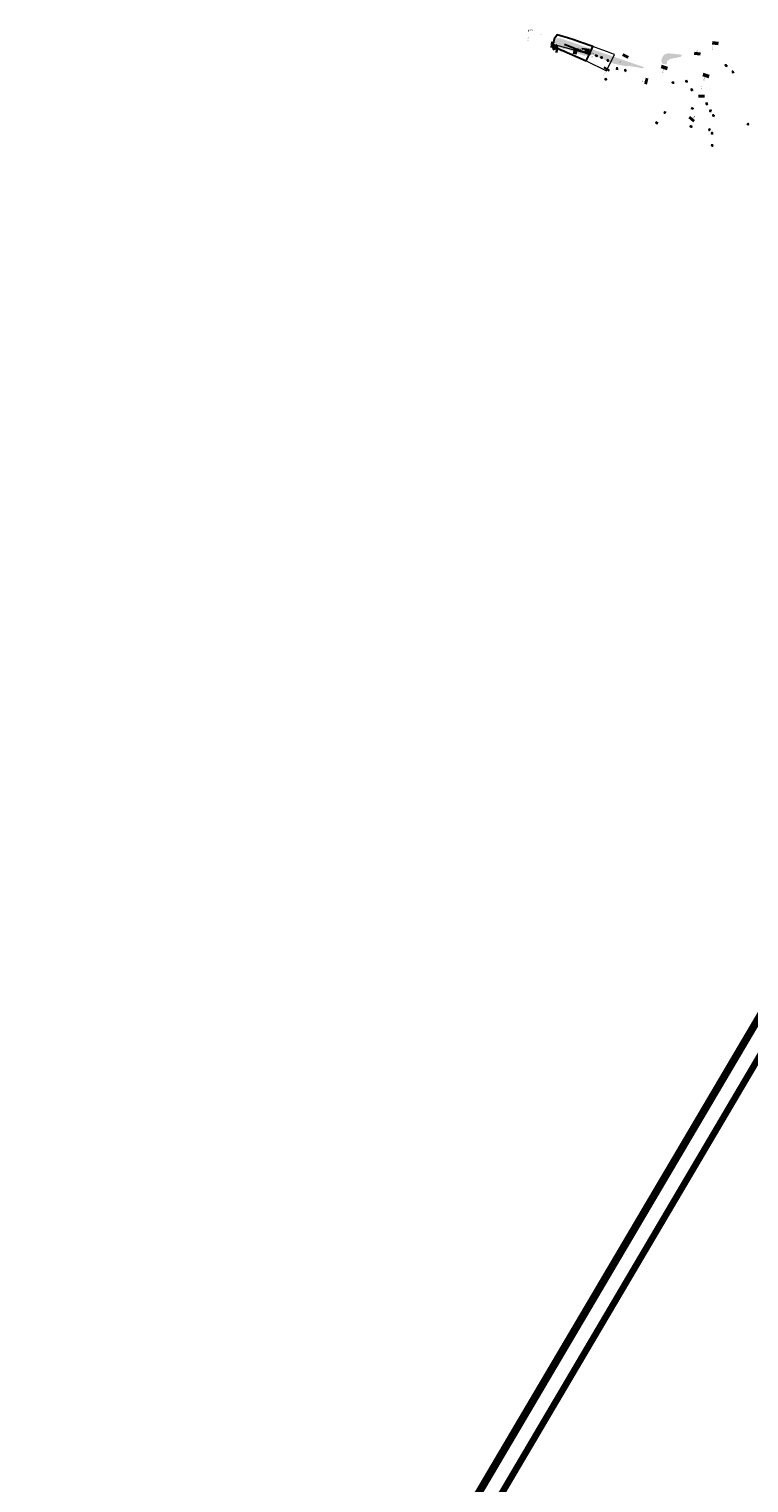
# Model space of a CAD drawing. Extents: x 1160024 to 2574774, y 200346 to 1150377.
# Tile 10 of 118: x 2475139 to 2479896, y 357130 to 366746. Entities that reach past the tile are written whole.
import ezdxf
from ezdxf.enums import TextEntityAlignment as Align

# ---------------------------------------------------------------- set-up
doc = ezdxf.new("R2010")
doc.units = 0
doc.header["$MEASUREMENT"] = 0
doc.linetypes.add('DGN Style 2', pattern=[29.296317, 17.57779, -11.718527])
for name, color, linetype, lineweight in [('Exist Earthen Structure Ditch Cogo Point CELL', 5, 'Continuous', 13), ('Exist Plan Preparation Drainage Arrows Symbol CELL', 5, 'Continuous', 30), ('Exist Plan Preparation Drainage Notes Label', 31, 'Continuous', 30), ('Exist Plan Preparation Watershed Blue', 5, 'Continuous', 30), ('Exist Structure Minor Catch Basin Text', 30, 'Continuous', 13), ('Exist Structure Minor Drop Inlet', 30, 'Continuous', 13), ('Exist Structure Minor Junction Box', 30, 'Continuous', 13), ('Exist Structure Minor Pipes RCP 15 Inch', 30, 'Continuous', 0), ('Exist Structure Minor Pipes RCP 18 Inch', 30, 'Continuous', 0), ('Prop Drainage Structure Box Number Symbol CELL', 9, 'Continuous', 30), ('Prop Drainage Structure Drop Inlet Adjust CELL', 7, 'Continuous', 30), ('Prop Drainage Structure Drop Inlet Adjust Label', 9, 'Continuous', 30), ('Prop Drainage Structure Plot Symbol 20 Scale', 9, 'DGN Style 2', 13), ('Prop Drainage Structure Plot Symbol 50 Scale', 9, 'DGN Style 2', 13), ('Prop Drainage Structure Retain Label', 9, 'Continuous', 30), ('Prop Earthen Structure Ditch Flow Line', 6, 'Rdy Ditch Special Prp', 30), ('Prop Earthen Structure False Cut Ditch Detail CELL', 9, 'Continuous', 30), ('Typical Terminator CELL', 7, 'Continuous', 0)]:
    doc.layers.add(name, color=color, linetype=linetype, lineweight=lineweight)
for name, color, linetype, lineweight, plot in [('Scratch_Level_5', 6, 'Continuous', 0, False), ('Scratch_Level_6', 30, 'Continuous', 0, False), ('Scratch_Level_7', 9, 'Continuous', 0, False)]:
    doc.layers.add(name, color=color, linetype=linetype, lineweight=lineweight, plot=plot)
doc.styles.add('Style-font001', font='font001.shx')
doc.styles.add('Style-GEOMETRICFUTURA_211_M_L', font='GEOMETRICFUTURA_211_M_L.shx')
doc.linetypes.add('Rdy Ditch Special Prp', pattern='A,0.55,-0.2,[22,dgnlstyle-RdylsE.shx,S=0.001111,R=0,X=0,Y=0],-0.2,0.55', length=1.5)
doc.dimstyles.new('erosion_control', dxfattribs={"dimtxt": 4.99999, "dimasz": 9.99998, "dimexe": 2.499995, "dimexo": 2.499995, "dimgap": 2.499995, "dimtad": 0, "dimtih": 1, "dimtoh": 1, "dimzin": 3, "dimdsep": 46, "dimtxsty": 'Style-GEOMETRICFUTURA_211_M_L', "dimcen": 0.09, "dimaunit": 1, "dimadec": 4, "dimazin": 3, "dimtfac": 1, "dimtofl": 0, "dimtmove": 0, "dimatfit": 1, "dimfxl": 1, "dimtzin": 3, "dimlwd": 106, "dimarcsym": 0})

# ---------------------------------------------------------------- blocks, each defined once
blk = doc.blocks.new('TERMINATOR_0.5')
at = {"color": 1, "linetype": 'Continuous', "lineweight": 0}
blk.add_line((0, 0), (-1, -0.1), dxfattribs=at)
blk = doc.blocks.new('PROP DRAINAGE STRUCTURE DROP INLET ADJUST')
at = {"layer": 'Prop Drainage Structure Drop Inlet Adjust CELL', "color": 7, "lineweight": 13}
blk.add_line((0, 1.2), (0, -1.2), dxfattribs=at)
at = {"layer": 'Prop Drainage Structure Drop Inlet Adjust CELL', "flags": 128}
for points in [[(-1.8, 1.2), (1.7, 1.2), (1.7, -1.3), (-1.8, -1.3), (-1.8, 1.2)], [(-1.7, 1.2), (1.7, 1.2), (1.7, -1.2), (-1.7, -1.2), (-1.7, 1.2)], [(0, 1.2), (0, -1.2), (-1.7, -1.2), (-1.7, 1.2), (1.7, 1.2), (1.7, -1.2), (0, -1.2)], [(-1.5, 0.9), (-1.5, 1), (-0.1, 1), (-0.1, 0.9), (-1.5, 0.9)], [(-1.5, 0.6), (-1.5, 0.8), (-0.1, 0.8), (-0.1, 0.6), (-1.5, 0.6)], [(-1.5, 0.3), (-1.5, 0.5), (-0.1, 0.5), (-0.1, 0.3), (-1.5, 0.3)], [(-1.5, 0.1), (-1.5, 0.2), (-0.1, 0.2), (-0.1, 0.1), (-1.5, 0.1)], [(0.1, 0.9), (0.1, 1), (1.5, 1), (1.5, 0.9), (0.1, 0.9)], [(0.1, 0.6), (0.1, 0.8), (1.5, 0.8), (1.5, 0.6), (0.1, 0.6)], [(0.1, 0.3), (0.1, 0.5), (1.5, 0.5), (1.5, 0.3), (0.1, 0.3)], [(0.1, 0.1), (0.1, 0.2), (1.5, 0.2), (1.5, 0.1), (0.1, 0.1)], [(-1.5, -0.2), (-1.5, 0), (-0.1, 0), (-0.1, -0.2), (-1.5, -0.2)], [(-1.5, -0.5), (-1.5, -0.3), (-0.1, -0.3), (-0.1, -0.5), (-1.5, -0.5)], [(-0.1, -0.7), (-1.5, -0.7), (-1.5, -0.6), (-0.1, -0.6), (-0.1, -0.7)], [(-0.1, -1), (-1.5, -1), (-1.5, -0.8), (-0.1, -0.8), (-0.1, -1)], [(0.1, -0.2), (0.1, 0), (1.5, 0), (1.5, -0.2), (0.1, -0.2)], [(0.1, -0.5), (0.1, -0.3), (1.5, -0.3), (1.5, -0.5), (0.1, -0.5)], [(1.5, -0.7), (0.1, -0.7), (0.1, -0.6), (1.5, -0.6), (1.5, -0.7)], [(1.5, -1), (0.1, -1), (0.1, -0.8), (1.5, -0.8), (1.5, -1)]]:
    blk.add_lwpolyline(points, dxfattribs=at)
at = {"layer": 'Prop Drainage Structure Plot Symbol 20 Scale', "extrusion": (0, 0, -1)}
blk.add_solid([(2, 2), (-2, 2), (2, -2), (-2, -2)], dxfattribs=at)
at = {"layer": 'Prop Drainage Structure Plot Symbol 50 Scale', "extrusion": (0, 0, -1)}
blk.add_solid([(3.5, 3.5), (-3.5, 3.5), (3.5, -3.5), (-3.5, -3.5)], dxfattribs=at)
blk = doc.blocks.new('PROP DRAINAGE STRUCTURE BOX NUMBER SYMBOL_39')
at = {"layer": 'Prop Drainage Structure Box Number Symbol CELL', "flags": 128}
blk.add_lwpolyline([(-5, 8.9), (5, 8.9), (9.5, 0), (5, -8.9), (-5, -8.9), (-9.5, 0), (-5, 8.9)], dxfattribs=at)
at = {"layer": 'Prop Drainage Structure Box Number Symbol CELL', "insert": (0.2, -0.8), "char_height": 5, "attachment_point": 5, "line_spacing_factor": 0.6, "style": 'Style-GEOMETRICFUTURA_211_M_L'}
blk.add_mtext('\\T1.051;0400', dxfattribs=at)
blk = doc.blocks.new('EXIST EARTHEN STRUCTURE DITCH COGO POINT_27')
at = {"layer": 'Exist Earthen Structure Ditch Cogo Point CELL'}
for p, q in [((-0.06, 0), (0.06, 0)), ((0, -0.06), (0, 0.06))]:
    blk.add_line(p, q, dxfattribs=at)
blk.add_circle((0, 0), 0.04, dxfattribs=at)
blk.add_point((0, 0), dxfattribs=at)
blk = doc.blocks.new('EXIST PLAN PREPARATION DRAINAGE ARROWS SYMBOL_133')
at = {"layer": 'Exist Plan Preparation Drainage Arrows Symbol CELL'}
for p, q in [((-3.9, 1.5), (6.1, 1.5)), ((-3.9, -1.5), (6.1, -1.5))]:
    blk.add_line(p, q, dxfattribs=at)
at = {"layer": 'Exist Plan Preparation Drainage Arrows Symbol CELL', "flags": 128}
blk.add_lwpolyline([(0, 4), (-6.9, 0), (0, -4)], dxfattribs=at)
blk = doc.blocks.new('EXIST PLAN PREPARATION DRAINAGE ARROWS SYMBOL_134')
at = {"layer": 'Exist Plan Preparation Drainage Arrows Symbol CELL'}
for p, q in [((-3.9, 1.5), (6.1, 1.5)), ((-3.9, -1.5), (6.1, -1.5))]:
    blk.add_line(p, q, dxfattribs=at)
at = {"layer": 'Exist Plan Preparation Drainage Arrows Symbol CELL', "flags": 128}
blk.add_lwpolyline([(0, 4), (-6.9, 0), (0, -4)], dxfattribs=at)
blk = doc.blocks.new('EXIST PLAN PREPARATION DRAINAGE ARROWS SYMBOL_135')
at = {"layer": 'Exist Plan Preparation Drainage Arrows Symbol CELL'}
for p, q in [((-3.9, 1.5), (6.1, 1.5)), ((-3.9, -1.5), (6.1, -1.5))]:
    blk.add_line(p, q, dxfattribs=at)
at = {"layer": 'Exist Plan Preparation Drainage Arrows Symbol CELL', "flags": 128}
blk.add_lwpolyline([(0, 4), (-6.9, 0), (0, -4)], dxfattribs=at)
blk = doc.blocks.new('EXIST PLAN PREPARATION DRAINAGE ARROWS SYMBOL_136')
at = {"layer": 'Exist Plan Preparation Drainage Arrows Symbol CELL'}
for p, q in [((-3.9, 1.5), (6.1, 1.5)), ((-3.9, -1.5), (6.1, -1.5))]:
    blk.add_line(p, q, dxfattribs=at)
at = {"layer": 'Exist Plan Preparation Drainage Arrows Symbol CELL', "flags": 128}
blk.add_lwpolyline([(0, 4), (-6.9, 0), (0, -4)], dxfattribs=at)
blk = doc.blocks.new('EXIST PLAN PREPARATION DRAINAGE ARROWS SYMBOL_137')
at = {"layer": 'Exist Plan Preparation Drainage Arrows Symbol CELL'}
for p, q in [((-3.9, 1.5), (6.1, 1.5)), ((-3.9, -1.5), (6.1, -1.5))]:
    blk.add_line(p, q, dxfattribs=at)
at = {"layer": 'Exist Plan Preparation Drainage Arrows Symbol CELL', "flags": 128}
blk.add_lwpolyline([(0, 4), (-6.9, 0), (0, -4)], dxfattribs=at)
blk = doc.blocks.new('EXIST PLAN PREPARATION DRAINAGE ARROWS SYMBOL_138')
at = {"layer": 'Exist Plan Preparation Drainage Arrows Symbol CELL'}
for p, q in [((-3.9, 1.5), (6.1, 1.5)), ((-3.9, -1.5), (6.1, -1.5))]:
    blk.add_line(p, q, dxfattribs=at)
at = {"layer": 'Exist Plan Preparation Drainage Arrows Symbol CELL', "flags": 128}
blk.add_lwpolyline([(0, 4), (-6.9, 0), (0, -4)], dxfattribs=at)
blk = doc.blocks.new('EXIST PLAN PREPARATION DRAINAGE ARROWS SYMBOL_139')
at = {"layer": 'Exist Plan Preparation Drainage Arrows Symbol CELL'}
for p, q in [((-3.9, 1.5), (6.1, 1.5)), ((-3.9, -1.5), (6.1, -1.5))]:
    blk.add_line(p, q, dxfattribs=at)
at = {"layer": 'Exist Plan Preparation Drainage Arrows Symbol CELL', "flags": 128}
blk.add_lwpolyline([(0, 4), (-6.9, 0), (0, -4)], dxfattribs=at)
blk = doc.blocks.new('EXIST PLAN PREPARATION DRAINAGE ARROWS SYMBOL_140')
at = {"layer": 'Exist Plan Preparation Drainage Arrows Symbol CELL'}
for p, q in [((-3.9, 1.5), (6.1, 1.5)), ((-3.9, -1.5), (6.1, -1.5))]:
    blk.add_line(p, q, dxfattribs=at)
at = {"layer": 'Exist Plan Preparation Drainage Arrows Symbol CELL', "flags": 128}
blk.add_lwpolyline([(0, 4), (-6.9, 0), (0, -4)], dxfattribs=at)
blk = doc.blocks.new('EXIST PLAN PREPARATION DRAINAGE ARROWS SYMBOL_141')
at = {"layer": 'Exist Plan Preparation Drainage Arrows Symbol CELL'}
for p, q in [((-3.9, 1.5), (6.1, 1.5)), ((-3.9, -1.5), (6.1, -1.5))]:
    blk.add_line(p, q, dxfattribs=at)
at = {"layer": 'Exist Plan Preparation Drainage Arrows Symbol CELL', "flags": 128}
blk.add_lwpolyline([(0, 4), (-6.9, 0), (0, -4)], dxfattribs=at)
blk = doc.blocks.new('EXIST PLAN PREPARATION DRAINAGE ARROWS SYMBOL_142')
at = {"layer": 'Exist Plan Preparation Drainage Arrows Symbol CELL'}
for p, q in [((-3.9, 1.5), (6.1, 1.5)), ((-3.9, -1.5), (6.1, -1.5))]:
    blk.add_line(p, q, dxfattribs=at)
at = {"layer": 'Exist Plan Preparation Drainage Arrows Symbol CELL', "flags": 128}
blk.add_lwpolyline([(0, 4), (-6.9, 0), (0, -4)], dxfattribs=at)
blk = doc.blocks.new('EXIST PLAN PREPARATION DRAINAGE ARROWS SYMBOL_224')
at = {"layer": 'Exist Plan Preparation Drainage Arrows Symbol CELL'}
for p, q in [((-3.9, 1.5), (6.1, 1.5)), ((-3.9, -1.5), (6.1, -1.5))]:
    blk.add_line(p, q, dxfattribs=at)
at = {"layer": 'Exist Plan Preparation Drainage Arrows Symbol CELL', "flags": 128}
blk.add_lwpolyline([(0, 4), (-6.9, 0), (0, -4)], dxfattribs=at)
blk = doc.blocks.new('EXIST PLAN PREPARATION DRAINAGE ARROWS SYMBOL_225')
at = {"layer": 'Exist Plan Preparation Drainage Arrows Symbol CELL'}
for p, q in [((-3.9, 1.5), (6.1, 1.5)), ((-3.9, -1.5), (6.1, -1.5))]:
    blk.add_line(p, q, dxfattribs=at)
at = {"layer": 'Exist Plan Preparation Drainage Arrows Symbol CELL', "flags": 128}
blk.add_lwpolyline([(0, 4), (-6.9, 0), (0, -4)], dxfattribs=at)
blk = doc.blocks.new('EXIST PLAN PREPARATION DRAINAGE ARROWS SYMBOL_226')
at = {"layer": 'Exist Plan Preparation Drainage Arrows Symbol CELL'}
for p, q in [((-3.9, 1.5), (6.1, 1.5)), ((-3.9, -1.5), (6.1, -1.5))]:
    blk.add_line(p, q, dxfattribs=at)
at = {"layer": 'Exist Plan Preparation Drainage Arrows Symbol CELL', "flags": 128}
blk.add_lwpolyline([(0, 4), (-6.9, 0), (0, -4)], dxfattribs=at)
blk = doc.blocks.new('EXIST PLAN PREPARATION DRAINAGE ARROWS SYMBOL_227')
at = {"layer": 'Exist Plan Preparation Drainage Arrows Symbol CELL'}
for p, q in [((-3.9, 1.5), (6.1, 1.5)), ((-3.9, -1.5), (6.1, -1.5))]:
    blk.add_line(p, q, dxfattribs=at)
at = {"layer": 'Exist Plan Preparation Drainage Arrows Symbol CELL', "flags": 128}
blk.add_lwpolyline([(0, 4), (-6.9, 0), (0, -4)], dxfattribs=at)
blk = doc.blocks.new('EXIST PLAN PREPARATION DRAINAGE ARROWS SYMBOL_228')
at = {"layer": 'Exist Plan Preparation Drainage Arrows Symbol CELL'}
for p, q in [((-3.9, 1.5), (6.1, 1.5)), ((-3.9, -1.5), (6.1, -1.5))]:
    blk.add_line(p, q, dxfattribs=at)
at = {"layer": 'Exist Plan Preparation Drainage Arrows Symbol CELL', "flags": 128}
blk.add_lwpolyline([(0, 4), (-6.9, 0), (0, -4)], dxfattribs=at)
blk = doc.blocks.new('EXIST PLAN PREPARATION DRAINAGE ARROWS SYMBOL_232')
at = {"layer": 'Exist Plan Preparation Drainage Arrows Symbol CELL'}
for p, q in [((-3.9, 1.5), (6.1, 1.5)), ((-3.9, -1.5), (6.1, -1.5))]:
    blk.add_line(p, q, dxfattribs=at)
at = {"layer": 'Exist Plan Preparation Drainage Arrows Symbol CELL', "flags": 128}
blk.add_lwpolyline([(0, 4), (-6.9, 0), (0, -4)], dxfattribs=at)
blk = doc.blocks.new('EXIST PLAN PREPARATION DRAINAGE ARROWS SYMBOL_233')
at = {"layer": 'Exist Plan Preparation Drainage Arrows Symbol CELL'}
for p, q in [((-3.9, 1.5), (6.1, 1.5)), ((-3.9, -1.5), (6.1, -1.5))]:
    blk.add_line(p, q, dxfattribs=at)
at = {"layer": 'Exist Plan Preparation Drainage Arrows Symbol CELL', "flags": 128}
blk.add_lwpolyline([(0, 4), (-6.9, 0), (0, -4)], dxfattribs=at)
blk = doc.blocks.new('EXIST PLAN PREPARATION DRAINAGE ARROWS SYMBOL_234')
at = {"layer": 'Exist Plan Preparation Drainage Arrows Symbol CELL'}
for p, q in [((-3.9, 1.5), (6.1, 1.5)), ((-3.9, -1.5), (6.1, -1.5))]:
    blk.add_line(p, q, dxfattribs=at)
at = {"layer": 'Exist Plan Preparation Drainage Arrows Symbol CELL', "flags": 128}
blk.add_lwpolyline([(0, 4), (-6.9, 0), (0, -4)], dxfattribs=at)
blk = doc.blocks.new('EXIST PLAN PREPARATION DRAINAGE ARROWS SYMBOL_235')
at = {"layer": 'Exist Plan Preparation Drainage Arrows Symbol CELL'}
for p, q in [((-3.9, 1.5), (6.1, 1.5)), ((-3.9, -1.5), (6.1, -1.5))]:
    blk.add_line(p, q, dxfattribs=at)
at = {"layer": 'Exist Plan Preparation Drainage Arrows Symbol CELL', "flags": 128}
blk.add_lwpolyline([(0, 4), (-6.9, 0), (0, -4)], dxfattribs=at)
blk = doc.blocks.new('EXIST PLAN PREPARATION DRAINAGE ARROWS SYMBOL_236')
at = {"layer": 'Exist Plan Preparation Drainage Arrows Symbol CELL'}
for p, q in [((-3.9, 1.5), (6.1, 1.5)), ((-3.9, -1.5), (6.1, -1.5))]:
    blk.add_line(p, q, dxfattribs=at)
at = {"layer": 'Exist Plan Preparation Drainage Arrows Symbol CELL', "flags": 128}
blk.add_lwpolyline([(0, 4), (-6.9, 0), (0, -4)], dxfattribs=at)
blk = doc.blocks.new('EXIST PLAN PREPARATION DRAINAGE ARROWS SYMBOL_237')
at = {"layer": 'Exist Plan Preparation Drainage Arrows Symbol CELL'}
for p, q in [((-3.9, 1.5), (6.1, 1.5)), ((-3.9, -1.5), (6.1, -1.5))]:
    blk.add_line(p, q, dxfattribs=at)
at = {"layer": 'Exist Plan Preparation Drainage Arrows Symbol CELL', "flags": 128}
blk.add_lwpolyline([(0, 4), (-6.9, 0), (0, -4)], dxfattribs=at)
blk = doc.blocks.new('EXIST PLAN PREPARATION DRAINAGE ARROWS SYMBOL_238')
at = {"layer": 'Exist Plan Preparation Drainage Arrows Symbol CELL'}
for p, q in [((-3.9, 1.5), (6.1, 1.5)), ((-3.9, -1.5), (6.1, -1.5))]:
    blk.add_line(p, q, dxfattribs=at)
at = {"layer": 'Exist Plan Preparation Drainage Arrows Symbol CELL', "flags": 128}
blk.add_lwpolyline([(0, 4), (-6.9, 0), (0, -4)], dxfattribs=at)
blk = doc.blocks.new('PROP DRAINAGE STRUCTURE BOX NUMBER SYMBOL_294')
at = {"layer": 'Scratch_Level_7', "lineweight": 30, "flags": 128}
blk.add_lwpolyline([(-5, 8.9), (5, 8.9), (9.5, 0), (5, -8.9), (-5, -8.9), (-9.5, 0), (-5, 8.9)], dxfattribs=at)
at = {"layer": 'Scratch_Level_7', "lineweight": 30, "insert": (0.3, -0.8), "char_height": 5, "attachment_point": 5, "line_spacing_factor": 0.6, "style": 'Style-GEOMETRICFUTURA_211_M_L'}
blk.add_mtext('\\T1.051;0407', dxfattribs=at)
blk = doc.blocks.new('PROP EARTHEN STRUCTURE FALSE CUT DITCH DETAIL')
at = {"layer": 'Prop Earthen Structure False Cut Ditch Detail CELL', "lineweight": 13, "annotation_type": 0, "has_hookline": 1, "hookline_direction": 0, "horizontal_direction": (0.992551, -0.12183, 0)}
for points, text_width in [([(14.9, 25.1), (-71875.1, -165309.8), (-71870.1, -165310.4)], 36.8), ([(13.2, 39), (-71867.4, -165270), (-71862.5, -165270.6)], 31), ([(166.3, 51.7), (-71718.3, -165324.8), (-71713.3, -165325.4)], 21.4)]:
    blk.add_leader(points, dimstyle='erosion_control', override={"dimasz": 4.99999, "dimldrblk": 'TERMINATOR_0.5', "dimlwd": 65534}, dxfattribs=dict(at, text_width=text_width))

msp = doc.modelspace()

# ---------------------------------------------------------------- hatches: boundary and pattern name
at = {"layer": 'Scratch_Level_6'}
for points in [[(2479192, 366487.2), (2479106.5, 366502.1), (2479066.2, 366503.6), (2479000.6, 366518.5), (2478867.5, 366574.9), (2478807.8, 366570.1), (2478676.8, 366619.9), (2478645.1, 366624.3), (2478621.2, 366644.3), (2478611.9, 366655.7), (2478616.5, 366673.2), (2478625.2, 366684.3), (2478649.4, 366685.7), (2478850.4, 366616.3), (2479051.5, 366546.9), (2479203.2, 366494.6)], [(2479352.2, 366511.9), (2479322.3, 366518.5), (2479317, 366534.8), (2479321, 366555.7), (2479334.9, 366577), (2479361.9, 366586.8), (2479453.9, 366576.5), (2479444.8, 366562.5), (2479377.3, 366549.3), (2479355.1, 366535.4)]]:
    msp.add_hatch(color=256, dxfattribs=at).paths.add_polyline_path(points)

# ---------------------------------------------------------------- linework, layer by layer
at = {"layer": 'Exist Plan Preparation Drainage Notes Label'}
msp.add_line((2478790.7, 366618.2), (2478842.2, 366611.9), dxfattribs=at)
at = {"layer": 'Exist Plan Preparation Watershed Blue', "flags": 128}
msp.add_lwpolyline([(2478841.8, 366579.9), (2478864.7, 366631.1), (2478781.4, 366660.7), (2478738.6, 366674.5), (2478697.4, 366687.9), (2478666.4, 366697.3), (2478629.7, 366707.9), (2478609.7, 366679.4), (2478601.1, 366640.6), (2478599.6, 366634), (2478821.3, 366535.7), (2478841.8, 366579.9)], close=True, dxfattribs=at)
at = {"layer": 'Exist Structure Minor Drop Inlet', "flags": 128}
for points in [[(2478439.4, 366735), (2478441, 366735.2), (2478441.1, 366734.1), (2478439.5, 366734), (2478439.4, 366735)], [(2478840.4, 366579.6), (2478842, 366579.8), (2478842, 366578.7), (2478840.4, 366578.6), (2478840.4, 366579.6)]]:
    msp.add_lwpolyline(points, close=True, dxfattribs=at)
at = {"layer": 'Exist Structure Minor Junction Box', "flags": 128}
msp.add_lwpolyline([(2478610.4, 366641.7), (2478609.9, 366640.2), (2478608.6, 366640.7), (2478609.1, 366642.1), (2478610.4, 366641.7)], close=True, dxfattribs=at)
at = {"layer": 'Exist Structure Minor Pipes RCP 15 Inch'}
msp.add_line((2478839.6, 366579.7), (2478610, 366641.2), dxfattribs=at)
at = {"layer": 'Prop Earthen Structure Ditch Flow Line', "ltscale": 34.596932}
msp.add_line((2478677.5, 366647), (2478840.5, 366579.5), dxfattribs=at)
at = {"layer": 'Scratch_Level_5', "flags": 128}
msp.add_lwpolyline([(2478864.7, 366631.1), (2478841.8, 366579.9), (2478821.3, 366535.7), (2478954.4, 366470.3), (2479007.8, 366579), (2478984, 366587.7), (2478961.8, 366595.8), (2478930.6, 366607.2), (2478907.2, 366615.7), (2478882.6, 366624.7), (2478864.7, 366631.1)], close=True, dxfattribs=at)

# ---------------------------------------------------------------- block references
at = {"layer": 'Exist Earthen Structure Ditch Cogo Point CELL', "xscale": 75, "yscale": 75, "zscale": 75, "rotation": 350.2385460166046}
msp.add_blockref('EXIST EARTHEN STRUCTURE DITCH COGO POINT_27', (2478609.7, 366641), dxfattribs=at)
at = {"layer": 'Exist Plan Preparation Drainage Arrows Symbol CELL'}
for name, p, rotation in [('EXIST PLAN PREPARATION DRAINAGE ARROWS SYMBOL_137', (2478888.9, 366570), 353.0022961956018), ('EXIST PLAN PREPARATION DRAINAGE ARROWS SYMBOL_138', (2478920, 366559.6), 150.3824312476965), ('EXIST PLAN PREPARATION DRAINAGE ARROWS SYMBOL_136', (2478962, 366539.9), 140.4672290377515), ('EXIST PLAN PREPARATION DRAINAGE ARROWS SYMBOL_238', (2479023.7, 366482.8), 263.0022961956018), ('EXIST PLAN PREPARATION DRAINAGE ARROWS SYMBOL_135', (2479079.7, 366472.1), 310.0848614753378), ('EXIST PLAN PREPARATION DRAINAGE ARROWS SYMBOL_133', (2479746.2, 366504.3), 339.1326097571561), ('EXIST PLAN PREPARATION DRAINAGE ARROWS SYMBOL_139', (2478951.6, 366416.2), 29.87219384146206), ('EXIST PLAN PREPARATION DRAINAGE ARROWS SYMBOL_142', (2479395.9, 366392.2), 353.0022961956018), ('EXIST PLAN PREPARATION DRAINAGE ARROWS SYMBOL_141', (2479485.8, 366402.2), 21.41495763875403), ('EXIST PLAN PREPARATION DRAINAGE ARROWS SYMBOL_134', (2479790.2, 366460.6), 290.2576245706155), ('EXIST PLAN PREPARATION DRAINAGE ARROWS SYMBOL_140', (2479518.5, 366343.1), 301.2133216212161), ('EXIST PLAN PREPARATION DRAINAGE ARROWS SYMBOL_235', (2479341.7, 366196.2), 62.40412173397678), ('EXIST PLAN PREPARATION DRAINAGE ARROWS SYMBOL_225', (2479521.3, 366221.2), 173.0022961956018), ('EXIST PLAN PREPARATION DRAINAGE ARROWS SYMBOL_224', (2479617.3, 366254.6), 98.65460631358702), ('EXIST PLAN PREPARATION DRAINAGE ARROWS SYMBOL_226', (2479643.4, 366207.6), 29.93905002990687), ('EXIST PLAN PREPARATION DRAINAGE ARROWS SYMBOL_237', (2479287.9, 366125.7), 353.0022961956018), ('EXIST PLAN PREPARATION DRAINAGE ARROWS SYMBOL_236', (2479515.4, 366101.7), 353.0022961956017), ('EXIST PLAN PREPARATION DRAINAGE ARROWS SYMBOL_232', (2479635.7, 366082.6), 70.95972105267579), ('EXIST PLAN PREPARATION DRAINAGE ARROWS SYMBOL_227', (2479662.6, 366174), 331.6965125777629), ('EXIST PLAN PREPARATION DRAINAGE ARROWS SYMBOL_228', (2479888.3, 366115.7), 249.7943677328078), ('EXIST PLAN PREPARATION DRAINAGE ARROWS SYMBOL_233', (2479651.6, 366056), 263.0022961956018), ('EXIST PLAN PREPARATION DRAINAGE ARROWS SYMBOL_234', (2479653.4, 365979.9), 83.00229619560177)]:
    msp.add_blockref(name, p, dxfattribs=dict(at, rotation=rotation))
at = {"layer": 'Prop Drainage Structure Box Number Symbol CELL', "rotation": 353.0022961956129}
msp.add_blockref('PROP DRAINAGE STRUCTURE BOX NUMBER SYMBOL_39', (2478824.8, 366600.3), dxfattribs=at)
at = {"layer": 'Prop Drainage Structure Plot Symbol 20 Scale', "rotation": 337.0569002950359}
msp.add_blockref('PROP DRAINAGE STRUCTURE DROP INLET ADJUST', (2478841.2, 366579.1), dxfattribs=at)
at = {"layer": 'Prop Earthen Structure False Cut Ditch Detail CELL', "rotation": 353.0022961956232}
msp.add_blockref('PROP EARTHEN STRUCTURE FALSE CUT DITCH DETAIL', (2482470.5, 364468.6), dxfattribs=at)
at = {"layer": 'Scratch_Level_7', "lineweight": 30, "rotation": 353.0022961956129}
msp.add_blockref('PROP DRAINAGE STRUCTURE BOX NUMBER SYMBOL_294', (2478826.6, 366600), dxfattribs=at)

# ---------------------------------------------------------------- texts
at = {"layer": 'Exist Earthen Structure Ditch Cogo Point CELL', "insert": (2478595.6, 366640.5), "char_height": 5, "attachment_point": 1, "rotation": 350.23855, "line_spacing_factor": 0.786545, "style": 'Style-GEOMETRICFUTURA_211_M_L'}
msp.add_mtext('MH TOP \\P24.19', dxfattribs=at)
at = {"layer": 'Exist Plan Preparation Drainage Notes Label', "style": 'Style-GEOMETRICFUTURA_211_M_L'}
msp.add_text("7.5' DEEP", height=5, rotation=354.64616, dxfattribs=at).set_placement((2478643.5, 366603.8), align=Align.TOP_LEFT)
at = {"layer": 'Exist Plan Preparation Drainage Notes Label', "insert": (2478635.4, 366609.6), "char_height": 5.063, "attachment_point": 4, "rotation": 353.0023, "line_spacing_factor": 0.97037, "style": 'Style-GEOMETRICFUTURA_211_M_L'}
msp.add_mtext('EXIST. SYSTEM', dxfattribs=at)
at = {"layer": 'Exist Structure Minor Catch Basin Text', "style": 'Style-font001'}
msp.add_text('DI', height=4, rotation=353.0023, dxfattribs=at).set_placement((2478839.5, 366586.2), align=Align.MIDDLE_CENTER)
at = {"layer": 'Exist Structure Minor Drop Inlet', "style": 'Style-font001'}
msp.add_text('DI', height=4, rotation=353.0023, dxfattribs=at).set_placement((2478438.6, 366739.3), align=Align.MIDDLE_CENTER)
at = {"layer": 'Exist Structure Minor Drop Inlet', "char_height": 4, "attachment_point": 5, "rotation": 353.0023, "line_spacing_factor": 0.751181, "style": 'Style-font001'}
for s, insert in [('TOP=22.49\\PINV.=18.39', (2478457.7, 366739.8)), ('TOP=19.3\\PINV.=17.23', (2478858.8, 366585.7))]:
    msp.add_mtext(s, dxfattribs=dict(at, insert=insert))
at = {"layer": 'Exist Structure Minor Pipes RCP 18 Inch', "style": 'Style-font001'}
for rotation, p in [(340.98151, (2478514.8, 366709.6)), (52.50962, (2479079.9, 366571.6))]:
    msp.add_text('15" RCP', height=4, rotation=rotation, dxfattribs=at).set_placement(p, align=Align.CENTER)
for s, rotation, p in [('15" RCP', 345.00583, (2478673.3, 366619.4)), ('18" RCP', 60.40697, (2478958.9, 366471.2))]:
    msp.add_text(s, height=4, rotation=rotation, dxfattribs=at).set_placement(p, align=Align.MIDDLE_CENTER)
at = {"layer": 'Prop Drainage Structure Drop Inlet Adjust Label', "style": 'Style-GEOMETRICFUTURA_211_M_L'}
msp.add_text('Adj. DI', height=5, rotation=353.0023, dxfattribs=at).set_placement((2478854.7, 366563.1), align=Align.MIDDLE_CENTER)
at = {"layer": 'Prop Drainage Structure Retain Label', "style": 'Style-GEOMETRICFUTURA_211_M_L'}
for rotation, p in [(84.56317, (2478438.9, 366682.5)), (344.81228, (2478700.6, 366618.8)), (80.74558, (2479554.2, 366590.8)), (80.74558, (2479659, 366618.7)), (52.50962, (2479049.8, 366532.4)), (75.6043, (2479331.3, 366467.9)), (60.40697, (2478945.1, 366454.7)), (342.99566, (2479200.8, 366396.5)), (69.71698, (2479602, 366413.9)), (269.93221, (2479579.3, 366352.8)), (50.6706, (2479531.2, 366159.4))]:
    msp.add_text('RETAIN', height=5, rotation=rotation, dxfattribs=at).set_placement(p, align=Align.CENTER)
at = {"layer": 'Prop Earthen Structure Ditch Flow Line', "insert": (2478790.3, 366614.1), "char_height": 5, "attachment_point": 5, "rotation": 353.0023, "line_spacing_factor": 0.786545, "style": 'Style-GEOMETRICFUTURA_211_M_L'}
msp.add_mtext('\\T1.057;SP. CUT DITCH\\PSEE DETAIL A', dxfattribs=at)

# ---------------------------------------------------------------- leaders
at = {"layer": 'Exist Plan Preparation Drainage Notes Label'}
for points in [[(2479672.9, 366641.7), (2479675.6, 366663.5)], [(2478586.6, 366644.8), (2478606.7, 366642.3)], [(2478609.3, 366639.8), (2478620.8, 366611.4), (2478632.9, 366609.9)], [(2478737.7, 366603.6), (2478760.4, 366598.1)], [(2479075.6, 366560.9), (2479085.3, 366575.1)], [(2479552.9, 366574.6), (2479555.2, 366593.5)], [(2478952.3, 366476), (2478959.2, 366487.7)], [(2479334.3, 366481.6), (2479340.4, 366503.2)], [(2479210.5, 366403.1), (2479224.6, 366399.2)], [(2479609.1, 366428), (2479616.2, 366449.4)], [(2479583.1, 366294.6), (2479583, 366312)], [(2479512.1, 366144.3), (2479522.9, 366157.7)]]:
    msp.add_leader(points, dimstyle='erosion_control', override={"dimtxt": 5, "dimasz": 5, "dimgap": 0, "dimlwd": 65534}, dxfattribs=at)

doc.saveas('drawing.dxf')
